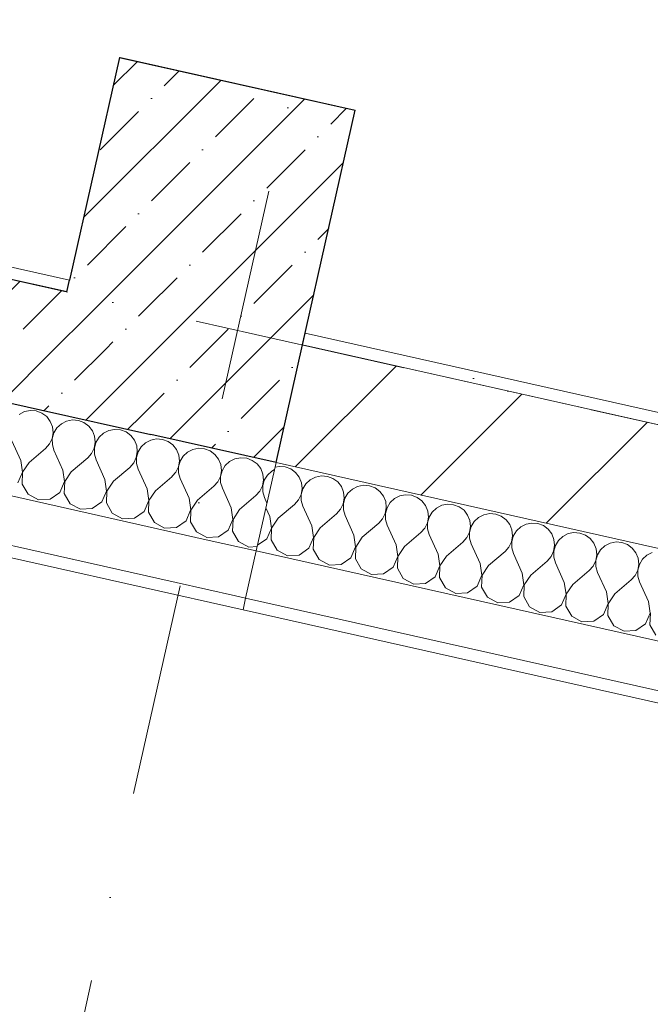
# Model space of a CAD drawing. Header units: millimetres. Extents: x -7218036 to -6881410, y 6117771 to 6219607.
# Tile 69 of 84: x -7146377 to -7145333, y 6126900 to 6128532. Entities that reach past the tile are written whole.
import ezdxf
from ezdxf.enums import TextEntityAlignment as Align

# ---------------------------------------------------------------- set-up
doc = ezdxf.new("R2010")
doc.units = ezdxf.units.MM
doc.header["$MEASUREMENT"] = 0
doc.linetypes.add('Штрихпунктирная', pattern=[670.277762, 352.777767, -176.388884, 0, -141.111112])
for name, color, linetype in [('S - МОП.АР', 7, 'Continuous'), ('АР-Стены_внешние_.АР', 7, 'Continuous'), ('АР-Стены_внутренние_пилоны.АР', 7, 'Continuous'), ('АР-Чертеж-Оси_Осевые размеры.АР', 7, 'Continuous')]:
    doc.layers.add(name, color=color, linetype=linetype)
for name, color, linetype, lineweight in [('АР-Стены_внешние_.АР_Ном._пера__1', 7, 'Continuous', 0), ('АР-Стены_внутренние_пилоны.АР_Ном._пера__1', 7, 'Continuous', 15), ('АР-Чертеж-Оси_Осевые размеры.АР_Ном._пера__1', 7, 'Continuous', 0), ('АР-Чертеж-Оси_Осевые размеры.АР_Ном._пера__120', 7, 'Continuous', 0)]:
    doc.layers.add(name, color=color, linetype=linetype, lineweight=lineweight)
doc.styles.add('РЎР“Р•РќР•Р\xa0Р\x98Р\xa0_РЎРўР\x98Р›Р¬_3', font='GOTHIC.TTF')
doc.dimstyles.new('СГЕНЕРИР_СТИЛЬ__3', dxfattribs={"dimtxt": 400, "dimasz": 285, "dimexe": 0.18, "dimexo": 0.0625, "dimgap": 0, "dimtad": 1, "dimdec": 0, "dimzin": 0, "dimdsep": 46, "dimtxsty": 'РЎР“Р•РќР•Р\xa0Р\x98Р\xa0_РЎРўР\x98Р›Р¬_3', "dimblk": 'ARROWHEAD_6', "dimblk1": 'ARROWHEAD_6', "dimblk2": 'ARROWHEAD_6', "dimcen": 0.09, "dimse1": 1, "dimse2": 1, "dimclrd": 7, "dimclre": 7, "dimclrt": 7, "dimazin": 0, "dimtfac": 1, "dimtdec": 4, "dimtmove": 0, "dimatfit": 3, "dimfxl": 1, "dimtolj": 1, "dimtzin": 0, "dimarcsym": 0})
pattern_1 = [(45, (-6566190.34, 6563027.8), (-111.369318, 111.369318), [0, -105, 0, -157.5]), (110, (-6565840.34, 6563027.8), (148.001588, 53.868173), [0, -77, 0, -133])]
pattern_2 = [(45, (-6566190.34, 6562677.8), (-84.852814, 84.852814), []), (45, (-6566232.77, 6562720.22), (-84.852814, 84.852814), [90, -30, 0, -30])]

# ---------------------------------------------------------------- blocks, each defined once
blk = doc.blocks.new('*X21', base_point=(-6566190.3, 6562677.8))
at = {"layer": 'АР-Стены_внешние_.АР_Ном._пера__1', "color": 7, "linetype": 'Continuous', "lineweight": 0}
for p, q in [((-7145947.4, 6127791.7), (-7145954.5, 6127790.3)), ((-7145937.6, 6127790.9), (-7145947.4, 6127791.7)), ((-7145928.3, 6127787.4), (-7145937.6, 6127790.9)), ((-7145920.4, 6127781.5), (-7145928.3, 6127787.4)), ((-7145914.4, 6127773.7), (-7145920.4, 6127781.5)), ((-7145910.7, 6127764.6), (-7145914.4, 6127773.7)), ((-7145896.1, 6127769.6), (-7145903.4, 6127762.9)), ((-7145887.4, 6127774.1), (-7145896.1, 6127769.6)), ((-7145877.7, 6127776), (-7145887.4, 6127774.1)), ((-7145867.9, 6127775.2), (-7145877.7, 6127776)), ((-7145858.6, 6127771.7), (-7145867.9, 6127775.2)), ((-7145850.7, 6127765.9), (-7145858.6, 6127771.7)), ((-7145911.4, 6127745.1), (-7145909.7, 6127754.8)), ((-7145908.5, 6127754.5), (-7145911.1, 6127745)), ((-7145909.7, 6127754.8), (-7145910.7, 6127764.6)), ((-7145903.4, 6127762.9), (-7145908.5, 6127754.5)), ((-7145844.7, 6127758.1), (-7145850.7, 6127765.9)), ((-7145841, 6127748.9), (-7145844.7, 6127758.1)), ((-7145826.4, 6127754), (-7145833.7, 6127747.3)), ((-7145817.7, 6127758.5), (-7145826.4, 6127754)), ((-7145808, 6127760.4), (-7145817.7, 6127758.5)), ((-7145798.2, 6127759.5), (-7145808, 6127760.4)), ((-7145788.9, 6127756.1), (-7145798.2, 6127759.5)), ((-7145781, 6127750.2), (-7145788.9, 6127756.1)), ((-7145922.2, 6127728.8), (-7145915.7, 6127736.2)), ((-7145915.7, 6127736.2), (-7145911.4, 6127745.1)), ((-7145911.1, 6127745), (-7145911, 6127735.2)), ((-7145841.7, 6127729.4), (-7145840, 6127739.1)), ((-7145838.8, 6127738.9), (-7145841.4, 6127729.4)), ((-7145840, 6127739.1), (-7145841, 6127748.9)), ((-7145833.7, 6127747.3), (-7145838.8, 6127738.9)), ((-7145775, 6127742.4), (-7145781, 6127750.2)), ((-7145771.3, 6127733.3), (-7145775, 6127742.4)), ((-7145756.7, 6127738.3), (-7145764, 6127731.6)), ((-7145748, 6127742.8), (-7145756.7, 6127738.3)), ((-7145738.3, 6127744.7), (-7145748, 6127742.8)), ((-7145728.5, 6127743.9), (-7145738.3, 6127744.7)), ((-7145719.3, 6127740.4), (-7145728.5, 6127743.9)), ((-7145711.3, 6127734.6), (-7145719.3, 6127740.4)), ((-7145963.3, 6127708.8), (-7145969.6, 6127722.8)), ((-7145949.4, 6127705.7), (-7145922.2, 6127728.8)), ((-7145911, 6127735.2), (-7145908.3, 6127725.7)), ((-7145893.6, 6127693.1), (-7145908.3, 6127725.7)), ((-7145852.5, 6127713.2), (-7145846, 6127720.6)), ((-7145846, 6127720.6), (-7145841.7, 6127729.4)), ((-7145841.4, 6127729.4), (-7145841.3, 6127719.5)), ((-7145841.3, 6127719.5), (-7145838.6, 6127710.1)), ((-7145772, 6127713.8), (-7145770.3, 6127723.5)), ((-7145769.1, 6127723.2), (-7145771.7, 6127713.7)), ((-7145770.3, 6127723.5), (-7145771.3, 6127733.3)), ((-7145764, 6127731.6), (-7145769.1, 6127723.2)), ((-7145705.3, 6127726.8), (-7145711.3, 6127734.6)), ((-7145701.6, 6127717.6), (-7145705.3, 6127726.8)), ((-7145687.1, 6127722.7), (-7145694.3, 6127716)), ((-7145678.3, 6127727.2), (-7145687.1, 6127722.7)), ((-7145668.6, 6127729.1), (-7145678.3, 6127727.2)), ((-7145658.8, 6127728.2), (-7145668.6, 6127729.1)), ((-7145649.6, 6127724.8), (-7145658.8, 6127728.2)), ((-7145641.6, 6127718.9), (-7145649.6, 6127724.8)), ((-7145960.5, 6127689.5), (-7145963.3, 6127708.8)), ((-7145949.4, 6127705.7), (-7145960.2, 6127689.4)), ((-7145879.7, 6127690), (-7145852.5, 6127713.2)), ((-7145823.9, 6127677.5), (-7145838.6, 6127710.1)), ((-7145782.8, 6127697.5), (-7145776.3, 6127704.9)), ((-7145776.3, 6127704.9), (-7145772, 6127713.8)), ((-7145771.7, 6127713.7), (-7145771.6, 6127703.9)), ((-7145771.6, 6127703.9), (-7145768.9, 6127694.4)), ((-7145702.3, 6127698.1), (-7145700.6, 6127707.8)), ((-7145699.4, 6127707.6), (-7145702, 6127698.1)), ((-7145700.6, 6127707.8), (-7145701.6, 6127717.6)), ((-7145694.3, 6127716), (-7145699.4, 6127707.6)), ((-7145635.6, 6127711.1), (-7145641.6, 6127718.9)), ((-7145631.9, 6127702), (-7145635.6, 6127711.1)), ((-7145617.4, 6127707), (-7145624.6, 6127700.3)), ((-7145608.6, 6127711.5), (-7145617.4, 6127707)), ((-7145598.9, 6127713.4), (-7145608.6, 6127711.5)), ((-7145589.1, 6127712.6), (-7145598.9, 6127713.4)), ((-7145579.9, 6127709.1), (-7145589.1, 6127712.6)), ((-7145571.9, 6127703.3), (-7145579.9, 6127709.1)), ((-7145565.9, 6127695.5), (-7145571.9, 6127703.3)), ((-7145968.2, 6127671.6), (-7145960.5, 6127689.5)), ((-7145960.2, 6127689.4), (-7145960.9, 6127669.9)), ((-7145890.8, 6127673.8), (-7145893.6, 6127693.1)), ((-7145879.7, 6127690), (-7145890.5, 6127673.8)), ((-7145810, 6127674.4), (-7145782.8, 6127697.5)), ((-7145754.2, 6127661.8), (-7145768.9, 6127694.4)), ((-7145713.1, 6127681.9), (-7145706.6, 6127689.3)), ((-7145706.6, 6127689.3), (-7145702.3, 6127698.1)), ((-7145702, 6127698.1), (-7145701.9, 6127688.2)), ((-7145701.9, 6127688.2), (-7145699.2, 6127678.8)), ((-7145632.6, 6127682.5), (-7145630.9, 6127692.2)), ((-7145629.7, 6127691.9), (-7145632.3, 6127682.4)), ((-7145630.9, 6127692.2), (-7145631.9, 6127702)), ((-7145624.6, 6127700.3), (-7145629.7, 6127691.9)), ((-7145562.3, 6127686.3), (-7145565.9, 6127695.5)), ((-7145547.7, 6127691.4), (-7145554.9, 6127684.7)), ((-7145538.9, 6127695.8), (-7145547.7, 6127691.4)), ((-7145529.2, 6127697.8), (-7145538.9, 6127695.8)), ((-7145519.4, 6127696.9), (-7145529.2, 6127697.8)), ((-7145510.2, 6127693.5), (-7145519.4, 6127696.9)), ((-7145502.3, 6127687.6), (-7145510.2, 6127693.5)), ((-7145496.2, 6127679.8), (-7145502.3, 6127687.6)), ((-7145983.5, 6127660.9), (-7145968.2, 6127671.6)), ((-7145898.5, 6127655.9), (-7145890.8, 6127673.8)), ((-7145890.5, 6127673.8), (-7145891.2, 6127654.3)), ((-7145821.1, 6127658.2), (-7145823.9, 6127677.5)), ((-7145810, 6127674.4), (-7145820.8, 6127658.1)), ((-7145740.3, 6127658.7), (-7145713.1, 6127681.9)), ((-7145684.5, 6127646.2), (-7145699.2, 6127678.8)), ((-7145643.4, 6127666.2), (-7145636.9, 6127673.6)), ((-7145636.9, 6127673.6), (-7145632.6, 6127682.5)), ((-7145632.3, 6127682.4), (-7145632.3, 6127672.6)), ((-7145632.3, 6127672.6), (-7145629.5, 6127663.1)), ((-7145562.9, 6127666.8), (-7145561.2, 6127676.5)), ((-7145560, 6127676.3), (-7145562.6, 6127666.8)), ((-7145561.2, 6127676.5), (-7145562.3, 6127686.3)), ((-7145554.9, 6127684.7), (-7145560, 6127676.3)), ((-7145492.6, 6127670.7), (-7145496.2, 6127679.8)), ((-7145491.5, 6127660.9), (-7145492.6, 6127670.7)), ((-7145478, 6127675.7), (-7145485.2, 6127669)), ((-7145469.2, 6127680.2), (-7145478, 6127675.7)), ((-7145459.5, 6127682.1), (-7145469.2, 6127680.2)), ((-7145449.7, 6127681.3), (-7145459.5, 6127682.1)), ((-7145440.5, 6127677.8), (-7145449.7, 6127681.3)), ((-7145432.6, 6127672), (-7145440.5, 6127677.8)), ((-7145426.5, 6127664.2), (-7145432.6, 6127672)), ((-7145960.9, 6127669.9), (-7145951.2, 6127653)), ((-7145914.5, 6127644.7), (-7145898.5, 6127655.9)), ((-7145891.2, 6127654.3), (-7145881.5, 6127637.3)), ((-7145828.8, 6127640.3), (-7145821.1, 6127658.2)), ((-7145820.8, 6127658.1), (-7145821.5, 6127638.6)), ((-7145751.4, 6127642.5), (-7145754.2, 6127661.8)), ((-7145740.3, 6127658.7), (-7145751.1, 6127642.5)), ((-7145670.6, 6127643), (-7145643.4, 6127666.2)), ((-7145614.8, 6127630.5), (-7145629.5, 6127663.1)), ((-7145573.7, 6127650.6), (-7145567.2, 6127657.9)), ((-7145567.2, 6127657.9), (-7145562.9, 6127666.8)), ((-7145562.6, 6127666.8), (-7145562.6, 6127656.9)), ((-7145562.6, 6127656.9), (-7145559.8, 6127647.4)), ((-7145493.2, 6127651.2), (-7145491.5, 6127660.9)), ((-7145490.3, 6127660.6), (-7145492.9, 6127651.1)), ((-7145485.2, 6127669), (-7145490.3, 6127660.6)), ((-7145422.9, 6127655), (-7145426.5, 6127664.2)), ((-7145421.8, 6127645.2), (-7145422.9, 6127655)), ((-7145408.3, 6127660.1), (-7145415.5, 6127653.4)), ((-7145399.5, 6127664.5), (-7145408.3, 6127660.1)), ((-7145389.8, 6127666.4), (-7145399.5, 6127664.5)), ((-7145380, 6127665.6), (-7145389.8, 6127666.4)), ((-7145370.8, 6127662.2), (-7145380, 6127665.6)), ((-7145362.9, 6127656.3), (-7145370.8, 6127662.2)), ((-7145356.8, 6127648.5), (-7145362.9, 6127656.3)), ((-7145951.2, 6127653), (-7145934, 6127643.6)), ((-7145934, 6127643.6), (-7145914.5, 6127644.7)), ((-7145844.8, 6127629.1), (-7145828.8, 6127640.3)), ((-7145821.5, 6127638.6), (-7145811.8, 6127621.7)), ((-7145759.1, 6127624.6), (-7145751.4, 6127642.5)), ((-7145751.1, 6127642.5), (-7145751.8, 6127622.9)), ((-7145681.7, 6127626.9), (-7145684.5, 6127646.2)), ((-7145670.6, 6127643), (-7145681.4, 6127626.8)), ((-7145600.9, 6127627.4), (-7145573.7, 6127650.6)), ((-7145545.2, 6127614.9), (-7145559.8, 6127647.4)), ((-7145504, 6127634.9), (-7145497.5, 6127642.3)), ((-7145497.5, 6127642.3), (-7145493.2, 6127651.2)), ((-7145492.9, 6127651.1), (-7145492.9, 6127641.3)), ((-7145492.9, 6127641.3), (-7145490.1, 6127631.8)), ((-7145423.5, 6127635.5), (-7145421.8, 6127645.2)), ((-7145420.6, 6127645), (-7145423.3, 6127635.5)), ((-7145415.5, 6127653.4), (-7145420.6, 6127645)), ((-7145353.2, 6127639.4), (-7145356.8, 6127648.5)), ((-7145352.1, 6127629.6), (-7145353.2, 6127639.4)), ((-7145338.6, 6127644.4), (-7145345.8, 6127637.7)), ((-7145329.8, 6127648.9), (-7145338.6, 6127644.4)), ((-7145881.5, 6127637.3), (-7145864.3, 6127628)), ((-7145864.3, 6127628), (-7145844.8, 6127629.1)), ((-7145811.8, 6127621.7), (-7145794.6, 6127612.3)), ((-7145775.1, 6127613.4), (-7145759.1, 6127624.6)), ((-7145751.8, 6127622.9), (-7145742.1, 6127606)), ((-7145689.4, 6127608.9), (-7145681.7, 6127626.9)), ((-7145681.4, 6127626.8), (-7145682.1, 6127607.3)), ((-7145612, 6127611.2), (-7145614.8, 6127630.5)), ((-7145600.9, 6127627.4), (-7145611.7, 6127611.2)), ((-7145531.2, 6127611.7), (-7145504, 6127634.9)), ((-7145475.5, 6127599.2), (-7145490.1, 6127631.8)), ((-7145434.4, 6127619.3), (-7145427.8, 6127626.6)), ((-7145427.8, 6127626.6), (-7145423.5, 6127635.5)), ((-7145423.3, 6127635.5), (-7145423.2, 6127625.6)), ((-7145423.2, 6127625.6), (-7145420.4, 6127616.1)), ((-7145353.8, 6127619.9), (-7145352.1, 6127629.6)), ((-7145350.9, 6127629.3), (-7145353.6, 6127619.8)), ((-7145345.8, 6127637.7), (-7145350.9, 6127629.3)), ((-7145794.6, 6127612.3), (-7145775.1, 6127613.4)), ((-7145742.1, 6127606), (-7145724.9, 6127596.7)), ((-7145705.4, 6127597.8), (-7145689.4, 6127608.9)), ((-7145682.1, 6127607.3), (-7145672.4, 6127590.4)), ((-7145619.8, 6127593.3), (-7145612, 6127611.2)), ((-7145611.7, 6127611.2), (-7145612.4, 6127591.6)), ((-7145542.3, 6127595.6), (-7145545.2, 6127614.9)), ((-7145531.2, 6127611.7), (-7145542, 6127595.5)), ((-7145461.5, 6127596.1), (-7145434.4, 6127619.3)), ((-7145405.8, 6127583.6), (-7145420.4, 6127616.1)), ((-7145364.7, 6127603.6), (-7145358.1, 6127611)), ((-7145358.1, 6127611), (-7145353.8, 6127619.9)), ((-7145353.6, 6127619.8), (-7145353.5, 6127609.9)), ((-7145353.5, 6127609.9), (-7145350.7, 6127600.5)), ((-7145724.9, 6127596.7), (-7145705.4, 6127597.8)), ((-7145672.4, 6127590.4), (-7145655.2, 6127581)), ((-7145635.8, 6127582.1), (-7145619.8, 6127593.3)), ((-7145612.4, 6127591.6), (-7145602.7, 6127574.7)), ((-7145550.1, 6127577.6), (-7145542.3, 6127595.6)), ((-7145542, 6127595.5), (-7145542.7, 6127576)), ((-7145472.6, 6127579.9), (-7145475.5, 6127599.2)), ((-7145461.5, 6127596.1), (-7145472.3, 6127579.8)), ((-7145391.8, 6127580.4), (-7145364.7, 6127603.6)), ((-7145336.1, 6127567.9), (-7145350.7, 6127600.5)), ((-7145655.2, 6127581), (-7145635.8, 6127582.1)), ((-7145602.7, 6127574.7), (-7145585.6, 6127565.4)), ((-7145566.1, 6127566.5), (-7145550.1, 6127577.6)), ((-7145542.7, 6127576), (-7145533, 6127559)), ((-7145480.4, 6127562), (-7145472.6, 6127579.9)), ((-7145472.3, 6127579.8), (-7145473, 6127560.3)), ((-7145402.9, 6127564.3), (-7145405.8, 6127583.6)), ((-7145391.8, 6127580.4), (-7145402.7, 6127564.2)), ((-7145585.6, 6127565.4), (-7145566.1, 6127566.5)), ((-7145533, 6127559), (-7145515.9, 6127549.7)), ((-7145496.4, 6127550.8), (-7145480.4, 6127562)), ((-7145473, 6127560.3), (-7145463.3, 6127543.4)), ((-7145410.7, 6127546.3), (-7145402.9, 6127564.3)), ((-7145402.7, 6127564.2), (-7145403.3, 6127544.7)), ((-7145333.2, 6127548.6), (-7145336.1, 6127567.9)), ((-7145515.9, 6127549.7), (-7145496.4, 6127550.8)), ((-7145463.3, 6127543.4), (-7145446.2, 6127534.1)), ((-7145426.7, 6127535.2), (-7145410.7, 6127546.3)), ((-7145403.3, 6127544.7), (-7145393.6, 6127527.7)), ((-7145341, 6127530.7), (-7145333.2, 6127548.6)), ((-7145333, 6127548.5), (-7145333.6, 6127529)), ((-7145446.2, 6127534.1), (-7145426.7, 6127535.2)), ((-7145393.6, 6127527.7), (-7145376.5, 6127518.4)), ((-7145357, 6127519.5), (-7145341, 6127530.7)), ((-7145333.6, 6127529), (-7145323.9, 6127512.1)), ((-7145376.5, 6127518.4), (-7145357, 6127519.5))]:
    blk.add_line(p, q, dxfattribs=at)
blk = doc.blocks.new('Стена_5_1', base_point=(-7145908.9, 6127993.1))
at = {"layer": 'АР-Стены_внешние_.АР', "linetype": 'Continuous', "lineweight": 0, "true_color": 0x000000}
h = blk.add_hatch(dxfattribs=at)
h.set_pattern_fill('ШТУКАТУРКА__ГИПС_01_0001', color=18, style=0, pattern_type=2)
h.set_pattern_definition(pattern_1)
h.paths.add_polyline_path([(-7143674.3, 6127511.7), (-7145904.6, 6128012.6), (-7145908.9, 6127993.1), (-7143678.6, 6127492.2)])
h = blk.add_hatch(dxfattribs=at)
h.set_pattern_fill('БЛОКИ_БЕТОННЫЕ_ЭФФЕКТИВН_70', color=18, style=0, pattern_type=2)
h.set_pattern_definition([(45, (-6566190.34, 6562677.8), (-127.27922, 127.27922), [])])
h.paths.add_polyline_path([(-7145952.8, 6127797.9), (-7143722.5, 6127297), (-7143678.6, 6127492.2), (-7145908.9, 6127993.1)])
at = {"layer": 'АР-Стены_внешние_.АР_Ном._пера__1', "color": 7, "linetype": 'Continuous', "lineweight": 15}
for p, q in [((-7143678.6, 6127492.2), (-7145908.9, 6127993.1)), ((-7145952.8, 6127797.9), (-7143722.5, 6127297))]:
    blk.add_line(p, q, dxfattribs=at)
at = {"layer": 'АР-Стены_внешние_.АР_Ном._пера__1', "color": 7, "linetype": 'Continuous', "lineweight": 0}
for p, q in [((-7145985.6, 6127651.6), (-7143755.3, 6127150.7)), ((-7146003.2, 6127573.5), (-7143772.9, 6127072.6))]:
    blk.add_line(p, q, dxfattribs=at)
at = {"layer": 'АР-Стены_внешние_.АР_Ном._пера__1', "color": 7, "linetype": 'Continuous', "lineweight": 0, "flags": 128}
for points in [[(-7145908.9, 6127993.1), (-7145904.6, 6128012.6)], [(-7143674.3, 6127511.7), (-7145904.6, 6128012.6)], [(-7146007.5, 6127554), (-7143777.2, 6127053.1)]]:
    blk.add_lwpolyline(points, dxfattribs=at)
at = {"layer": 'АР-Стены_внешние_.АР_Ном._пера__1', "color": 7, "linetype": 'Continuous', "lineweight": 15, "flags": 128}
blk.add_lwpolyline([(-7145952.8, 6127797.9), (-7145908.9, 6127993.1)], dxfattribs=at)
at = {"layer": 'АР-Стены_внешние_.АР', "color": 7, "lineweight": 0}
blk.add_blockref('*X21', (-6566190.3, 6562677.8), dxfattribs=at)
blk = doc.blocks.new('*X37', base_point=(-6566190.3, 6562677.8))
at = {"layer": 'АР-Стены_внешние_.АР_Ном._пера__1', "color": 7, "linetype": 'Continuous', "lineweight": 0}
for p, q in [((-7146150.6, 6127837.3), (-7146156, 6127836.3)), ((-7146140.8, 6127836.5), (-7146150.6, 6127837.3)), ((-7146131.6, 6127833), (-7146140.8, 6127836.5)), ((-7146123.6, 6127827.2), (-7146131.6, 6127833)), ((-7146117.6, 6127819.4), (-7146123.6, 6127827.2)), ((-7146114, 6127810.2), (-7146117.6, 6127819.4)), ((-7146090.6, 6127819.8), (-7146099.4, 6127815.3)), ((-7146080.9, 6127821.7), (-7146090.6, 6127819.8)), ((-7146071.1, 6127820.9), (-7146080.9, 6127821.7)), ((-7146061.9, 6127817.4), (-7146071.1, 6127820.9)), ((-7146054, 6127811.5), (-7146061.9, 6127817.4)), ((-7146112.9, 6127800.4), (-7146114, 6127810.2)), ((-7146106.6, 6127808.6), (-7146111.7, 6127800.2)), ((-7146099.4, 6127815.3), (-7146106.6, 6127808.6)), ((-7146047.9, 6127803.7), (-7146054, 6127811.5)), ((-7146044.3, 6127794.6), (-7146047.9, 6127803.7)), ((-7146020.9, 6127804.1), (-7146029.7, 6127799.6)), ((-7146011.2, 6127806), (-7146020.9, 6127804.1)), ((-7146001.4, 6127805.2), (-7146011.2, 6127806)), ((-7145992.2, 6127801.7), (-7146001.4, 6127805.2)), ((-7145984.3, 6127795.9), (-7145992.2, 6127801.7)), ((-7146118.9, 6127781.9), (-7146114.6, 6127790.7)), ((-7146114.6, 6127790.7), (-7146112.9, 6127800.4)), ((-7146111.7, 6127800.2), (-7146114.3, 6127790.7)), ((-7146114.3, 6127790.7), (-7146114.3, 6127780.8)), ((-7146044.9, 6127775.1), (-7146043.2, 6127784.8)), ((-7146043.2, 6127784.8), (-7146044.3, 6127794.6)), ((-7146036.9, 6127792.9), (-7146042, 6127784.5)), ((-7146029.7, 6127799.6), (-7146036.9, 6127792.9)), ((-7145978.2, 6127788.1), (-7145984.3, 6127795.9)), ((-7145974.6, 6127778.9), (-7145978.2, 6127788.1)), ((-7145955.4, 6127786.3), (-7145960, 6127784)), ((-7146124.2, 6127775.9), (-7146118.9, 6127781.9)), ((-7146114.3, 6127780.8), (-7146111.5, 6127771.4)), ((-7146096.9, 6127738.8), (-7146111.5, 6127771.4)), ((-7146049.2, 6127766.2), (-7146044.9, 6127775.1)), ((-7146042, 6127784.5), (-7146044.6, 6127775)), ((-7146044.6, 6127775), (-7146044.6, 6127765.2)), ((-7145975.2, 6127759.4), (-7145973.5, 6127769.1)), ((-7145972.3, 6127768.9), (-7145975, 6127759.4)), ((-7145973.5, 6127769.1), (-7145974.6, 6127778.9)), ((-7145967.2, 6127777.3), (-7145972.3, 6127768.9)), ((-7145960, 6127784), (-7145967.2, 6127777.3)), ((-7146082.9, 6127735.7), (-7146055.7, 6127758.8)), ((-7146055.7, 6127758.8), (-7146049.2, 6127766.2)), ((-7146044.6, 6127765.2), (-7146041.8, 6127755.7)), ((-7146027.2, 6127723.1), (-7146041.8, 6127755.7)), ((-7145979.5, 6127750.6), (-7145975.2, 6127759.4)), ((-7145975, 6127759.4), (-7145974.9, 6127749.5)), ((-7146094, 6127719.5), (-7146096.9, 6127738.8)), ((-7146013.2, 6127720), (-7145986.1, 6127743.2)), ((-7145986.1, 6127743.2), (-7145979.5, 6127750.6)), ((-7145974.9, 6127749.5), (-7145972.1, 6127740.1)), ((-7145967.9, 6127730.6), (-7145972.1, 6127740.1)), ((-7146094.3, 6127718.9), (-7146094, 6127719.5)), ((-7146082.9, 6127735.7), (-7146093.7, 6127719.4)), ((-7146024.3, 6127703.8), (-7146027.2, 6127723.1)), ((-7146013.2, 6127720), (-7146024, 6127703.8)), ((-7146093.7, 6127719.4), (-7146093.8, 6127718)), ((-7146032.1, 6127685.9), (-7146024.3, 6127703.8)), ((-7146024, 6127703.8), (-7146024.7, 6127684.3)), ((-7146071.6, 6127675.8), (-7146067.6, 6127673.6)), ((-7146067.6, 6127673.6), (-7146048.1, 6127674.7)), ((-7146048.1, 6127674.7), (-7146032.1, 6127685.9)), ((-7146024.7, 6127684.3), (-7146015, 6127667.3)), ((-7146015, 6127667.3), (-7145997.9, 6127658)), ((-7145997.9, 6127658), (-7145984, 6127658.8))]:
    blk.add_line(p, q, dxfattribs=at)
blk = doc.blocks.new('*X38', base_point=(-6566190.3, 6562677.8))
at = {"layer": 'АР-Стены_внешние_.АР_Ном._пера__1', "color": 7, "linetype": 'Continuous', "lineweight": 0}
for p, q in [((-7146359.7, 6127884.3), (-7146369.4, 6127882.4)), ((-7146349.9, 6127883.5), (-7146359.7, 6127884.3)), ((-7146340.6, 6127880), (-7146349.9, 6127883.5)), ((-7146369.4, 6127882.4), (-7146378.1, 6127877.9)), ((-7146332.7, 6127874.1), (-7146340.6, 6127880)), ((-7146326.7, 6127866.3), (-7146332.7, 6127874.1)), ((-7146323, 6127857.2), (-7146326.7, 6127866.3)), ((-7146299.7, 6127866.7), (-7146308.4, 6127862.2)), ((-7146290, 6127868.6), (-7146299.7, 6127866.7)), ((-7146280.2, 6127867.8), (-7146290, 6127868.6)), ((-7146271, 6127864.3), (-7146280.2, 6127867.8)), ((-7146322, 6127847.4), (-7146323, 6127857.2)), ((-7146315.7, 6127855.5), (-7146320.8, 6127847.1)), ((-7146308.4, 6127862.2), (-7146315.7, 6127855.5)), ((-7146263, 6127858.5), (-7146271, 6127864.3)), ((-7146257, 6127850.7), (-7146263, 6127858.5)), ((-7146253.3, 6127841.5), (-7146257, 6127850.7)), ((-7146230, 6127851.1), (-7146238.8, 6127846.6)), ((-7146220.3, 6127853), (-7146230, 6127851.1)), ((-7146210.5, 6127852.2), (-7146220.3, 6127853)), ((-7146201.3, 6127848.7), (-7146210.5, 6127852.2)), ((-7146375.6, 6127801.4), (-7146390.3, 6127834)), ((-7146328, 6127828.8), (-7146323.7, 6127837.7)), ((-7146323.7, 6127837.7), (-7146322, 6127847.4)), ((-7146320.8, 6127847.1), (-7146323.4, 6127837.6)), ((-7146323.4, 6127837.6), (-7146323.3, 6127827.8)), ((-7146252.3, 6127831.7), (-7146253.3, 6127841.5)), ((-7146246, 6127839.9), (-7146251.1, 6127831.5)), ((-7146238.8, 6127846.6), (-7146246, 6127839.9)), ((-7146193.3, 6127842.8), (-7146201.3, 6127848.7)), ((-7146187.3, 6127835), (-7146193.3, 6127842.8)), ((-7146183.6, 6127825.9), (-7146187.3, 6127835)), ((-7146160.3, 6127835.4), (-7146169.1, 6127830.9)), ((-7146156, 6127836.3), (-7146160.3, 6127835.4)), ((-7146361.7, 6127798.3), (-7146334.5, 6127821.4)), ((-7146334.5, 6127821.4), (-7146328, 6127828.8)), ((-7146323.3, 6127827.8), (-7146320.6, 6127818.3)), ((-7146305.9, 6127785.7), (-7146320.6, 6127818.3)), ((-7146258.3, 6127813.2), (-7146254, 6127822)), ((-7146254, 6127822), (-7146252.3, 6127831.7)), ((-7146251.1, 6127831.5), (-7146253.7, 6127822)), ((-7146253.7, 6127822), (-7146253.6, 6127812.1)), ((-7146182.6, 6127816.1), (-7146183.6, 6127825.9)), ((-7146176.3, 6127824.2), (-7146181.4, 6127815.8)), ((-7146169.1, 6127830.9), (-7146176.3, 6127824.2)), ((-7146372.8, 6127782.1), (-7146375.6, 6127801.4)), ((-7146292, 6127782.6), (-7146264.8, 6127805.8)), ((-7146264.8, 6127805.8), (-7146258.3, 6127813.2)), ((-7146253.6, 6127812.1), (-7146250.9, 6127802.7)), ((-7146236.2, 6127770.1), (-7146250.9, 6127802.7)), ((-7146188.6, 6127797.5), (-7146184.3, 6127806.4)), ((-7146184.3, 6127806.4), (-7146182.6, 6127816.1)), ((-7146181.4, 6127815.8), (-7146184, 6127806.3)), ((-7146184, 6127806.3), (-7146184, 6127796.5)), ((-7146361.7, 6127798.3), (-7146372.5, 6127782)), ((-7146303.1, 6127766.4), (-7146305.9, 6127785.7)), ((-7146222.3, 6127767), (-7146195.1, 6127790.1)), ((-7146195.1, 6127790.1), (-7146188.6, 6127797.5)), ((-7146184, 6127796.5), (-7146181.2, 6127787)), ((-7146166.5, 6127754.4), (-7146181.2, 6127787)), ((-7146380.5, 6127764.2), (-7146372.8, 6127782.1)), ((-7146372.5, 6127782), (-7146373.2, 6127762.5)), ((-7146292, 6127782.6), (-7146302.8, 6127766.4)), ((-7146233.4, 6127750.8), (-7146236.2, 6127770.1)), ((-7146152.6, 6127751.3), (-7146125.4, 6127774.5)), ((-7146125.4, 6127774.5), (-7146124.2, 6127775.9)), ((-7146373.2, 6127762.5), (-7146363.5, 6127745.6)), ((-7146310.8, 6127748.5), (-7146303.1, 6127766.4)), ((-7146302.8, 6127766.4), (-7146303.5, 6127746.9)), ((-7146222.3, 6127767), (-7146233.1, 6127750.7)), ((-7146163.7, 6127735.1), (-7146166.5, 6127754.4)), ((-7146363.5, 6127745.6), (-7146346.3, 6127736.2)), ((-7146346.3, 6127736.2), (-7146326.8, 6127737.3)), ((-7146326.8, 6127737.3), (-7146310.8, 6127748.5)), ((-7146303.5, 6127746.9), (-7146293.8, 6127729.9)), ((-7146241.1, 6127732.9), (-7146233.4, 6127750.8)), ((-7146233.1, 6127750.7), (-7146233.8, 6127731.2)), ((-7146152.6, 6127751.3), (-7146163.4, 6127735.1)), ((-7146293.8, 6127729.9), (-7146276.6, 6127720.6)), ((-7146276.6, 6127720.6), (-7146257.1, 6127721.7)), ((-7146257.1, 6127721.7), (-7146241.1, 6127732.9)), ((-7146233.8, 6127731.2), (-7146224.1, 6127714.3)), ((-7146171.5, 6127717.2), (-7146163.7, 6127735.1)), ((-7146163.4, 6127735.1), (-7146164.1, 6127715.6)), ((-7146224.1, 6127714.3), (-7146206.9, 6127704.9)), ((-7146206.9, 6127704.9), (-7146187.5, 6127706)), ((-7146187.5, 6127706), (-7146171.5, 6127717.2)), ((-7146164.1, 6127715.6), (-7146154.4, 6127698.6)), ((-7146101.8, 6127701.6), (-7146094.3, 6127718.9)), ((-7146093.8, 6127718), (-7146094.4, 6127699.9)), ((-7146154.4, 6127698.6), (-7146137.3, 6127689.3)), ((-7146137.3, 6127689.3), (-7146117.8, 6127690.4)), ((-7146117.8, 6127690.4), (-7146101.8, 6127701.6)), ((-7146094.4, 6127699.9), (-7146084.7, 6127683)), ((-7146084.7, 6127683), (-7146071.6, 6127675.8))]:
    blk.add_line(p, q, dxfattribs=at)
blk = doc.blocks.new('Стена_8_1', base_point=(-7146104.1, 6128036.9))
at = {"layer": 'АР-Стены_внешние_.АР', "linetype": 'Continuous', "lineweight": 0, "true_color": 0x000000}
h = blk.add_hatch(dxfattribs=at)
h.set_pattern_fill('ШТУКАТУРКА__ГИПС_01_0001', color=18, style=0, pattern_type=2)
h.set_pattern_definition(pattern_1)
h.paths.add_polyline_path([(-7146294.8, 6128100.2), (-7147075.4, 6128275.5), (-7147079.8, 6128256), (-7146299.2, 6128080.7)])
h = blk.add_hatch(dxfattribs=at)
h.set_pattern_fill('ЖЕЛЕЗОБЕТОН__PROJECT__0001', color=18, style=0, pattern_type=2)
h.set_pattern_definition(pattern_2)
h.paths.add_polyline_path([(-7146299.2, 6128080.7), (-7147079.8, 6128256), (-7147123.6, 6128060.9), (-7146343, 6127885.6)])
h = blk.add_hatch(dxfattribs=at)
h.set_pattern_fill('ЖЕЛЕЗОБЕТОН__PROJECT__0001', color=18, style=0, pattern_type=2)
h.set_pattern_definition(pattern_2)
h.paths.add_polyline_path([(-7146343, 6127885.6), (-7146160.4, 6127844.6), (-7146282.6, 6128077), (-7146299.2, 6128080.7)])
h = blk.add_hatch(dxfattribs=at)
h.set_pattern_fill('ЖЕЛЕЗОБЕТОН__PROJECT__0001', color=18, style=0, pattern_type=2)
h.set_pattern_definition(pattern_2)
h.paths.add_polyline_path([(-7145952.8, 6127797.9), (-7145908.9, 6127993.1), (-7146282.6, 6128077), (-7146160.4, 6127844.6)])
at = {"layer": 'АР-Стены_внешние_.АР_Ном._пера__1', "color": 7, "linetype": 'Continuous', "lineweight": 30}
for p, q in [((-7146299.2, 6128080.7), (-7147079.8, 6128256)), ((-7146299.2, 6128080.7), (-7146294.8, 6128100.2)), ((-7147123.6, 6128060.9), (-7146343, 6127885.6)), ((-7146343, 6127885.6), (-7146160.4, 6127844.6))]:
    blk.add_line(p, q, dxfattribs=at)
at = {"layer": 'АР-Стены_внешние_.АР_Ном._пера__1', "color": 7, "linetype": 'Continuous', "lineweight": 0}
for p, q in [((-7147156.5, 6127914.5), (-7146068.7, 6127670.2)), ((-7147174, 6127836.5), (-7146019.8, 6127577.3))]:
    blk.add_line(p, q, dxfattribs=at)
at = {"layer": 'АР-Стены_внешние_.АР_Ном._пера__1', "color": 7, "linetype": 'Continuous', "lineweight": 0, "flags": 128}
for points in [[(-7146294.8, 6128100.2), (-7147075.4, 6128275.5)], [(-7147178.4, 6127817), (-7146007.5, 6127554)]]:
    blk.add_lwpolyline(points, dxfattribs=at)
at = {"layer": 'АР-Стены_внутренние_пилоны.АР_Ном._пера__1', "color": 7, "linetype": 'Continuous', "lineweight": 30}
blk.add_line((-7145952.8, 6127797.9), (-7146160.4, 6127844.6), dxfattribs=at)
at = {"layer": 'АР-Стены_внутренние_пилоны.АР_Ном._пера__1', "color": 7, "linetype": 'Continuous', "lineweight": 0}
for p, q in [((-7145985.6, 6127651.6), (-7146068.7, 6127670.2)), ((-7146003.2, 6127573.5), (-7146019.8, 6127577.3))]:
    blk.add_line(p, q, dxfattribs=at)
at = {"layer": 'АР-Стены_внутренние_пилоны.АР_Ном._пера__1', "color": 7, "linetype": 'Continuous', "lineweight": 30, "flags": 128}
blk.add_lwpolyline([(-7145952.8, 6127797.9), (-7145908.9, 6127993.1)], dxfattribs=at)
at = {"layer": 'АР-Стены_внутренние_пилоны.АР_Ном._пера__1', "color": 7, "linetype": 'Continuous', "lineweight": 0, "flags": 128}
for points in [[(-7145985.6, 6127651.6), (-7145952.8, 6127797.9)], [(-7146003.2, 6127573.5), (-7145985.6, 6127651.6)], [(-7146007.5, 6127554), (-7146003.2, 6127573.5)]]:
    blk.add_lwpolyline(points, dxfattribs=at)
at = {"layer": 'АР-Стены_внешние_.АР', "color": 7, "lineweight": 0}
for name in ['*X38', '*X37']:
    blk.add_blockref(name, (-6566190.3, 6562677.8), dxfattribs=at)
blk = doc.blocks.new('Стена_80_1', base_point=(-7146104.1, 6128036.9))
at = {"layer": 'АР-Стены_внутренние_пилоны.АР', "linetype": 'Continuous', "lineweight": 0, "true_color": 0x000000}
h = blk.add_hatch(dxfattribs=at)
h.set_pattern_fill('ЖЕЛЕЗОБЕТОН__PROJECT__0001', color=18, style=0, pattern_type=2)
h.set_pattern_definition(pattern_2)
h.paths.add_polyline_path([(-7145908.9, 6127993.1), (-7145821.6, 6128381.8), (-7146211.9, 6128469.5), (-7146294.8, 6128100.2), (-7146282.6, 6128077)])
h = blk.add_hatch(dxfattribs=at)
h.set_pattern_fill('ЖЕЛЕЗОБЕТОН__PROJECT__0001', color=18, style=0, pattern_type=2)
h.set_pattern_definition(pattern_2)
h.paths.add_polyline_path([(-7146294.8, 6128100.2), (-7146299.2, 6128080.7), (-7146282.6, 6128077)])
at = {"layer": 'АР-Стены_внешние_.АР_Ном._пера__1', "color": 7, "linetype": 'Continuous', "lineweight": 30}
blk.add_line((-7146299.2, 6128080.7), (-7146294.8, 6128100.2), dxfattribs=at)
at = {"layer": 'АР-Стены_внутренние_пилоны.АР_Ном._пера__1', "color": 7, "linetype": 'Continuous', "lineweight": 30, "flags": 128}
for points in [[(-7146211.9, 6128469.5), (-7146294.8, 6128100.2)], [(-7146211.9, 6128469.5), (-7145821.6, 6128381.8)], [(-7145908.9, 6127993.1), (-7145821.6, 6128381.8)]]:
    blk.add_lwpolyline(points, dxfattribs=at)
blk = doc.blocks.new('Стандартный Маркер Сетки[17]_1', base_point=(-7142513.5, 6143613.4))
at = {"layer": 'АР-Чертеж-Оси_Осевые размеры.АР_Ном._пера__120', "color": 7, "linetype": 'Штрихпунктирная', "lineweight": 0}
blk.add_line((-7142732.6, 6142637.7), (-7147294.9, 6122324.5), dxfattribs=at)
at = {"layer": 'АР-Чертеж-Оси_Осевые размеры.АР_Ном._пера__120', "color": 7, "lineweight": 0, "style": 'РЎР“Р•РќР•Р\xa0Р\x98Р\xa0_РЎРўР\x98Р›Р¬_3'}
blk.add_attdef('AC_MarkerText_1', text='', height=350, rotation=347.3417, dxfattribs=at).set_placement((-7147553.6, 6121042), align=Align.TOP_CENTER)
blk = doc.blocks.new('Стандартный Маркер Сетки[38]_1', base_point=(-7142513.5, 6143613.4))
at = {"layer": 'АР-Чертеж-Оси_Осевые размеры.АР_Ном._пера__120', "color": 7, "linetype": 'Штрихпунктирная', "lineweight": 0}
blk.add_line((-7142732.6, 6142637.7), (-7147294.9, 6122324.5), dxfattribs=at)
at = {"layer": 'АР-Чертеж-Оси_Осевые размеры.АР_Ном._пера__120', "color": 7, "lineweight": 0, "style": 'РЎР“Р•РќР•Р\xa0Р\x98Р\xa0_РЎРўР\x98Р›Р¬_3'}
blk.add_attdef('AC_MarkerText_1', text='', height=350, rotation=347.3417, dxfattribs=at).set_placement((-7147553.6, 6121042), align=Align.TOP_CENTER)
blk = doc.blocks.new('*D200', base_point=(-6566190.3, 6562677.8))
at = {"layer": 'АР-Чертеж-Оси_Осевые размеры.АР_Ном._пера__1', "color": 7, "linetype": 'Continuous', "lineweight": 0, "transparency": 16777216}
for p, q in [((-7165627.6, 6125668.8), (-7187258.8, 6130527)), ((-7165566, 6125943.2), (-7165689.2, 6125394.4)), ((-7165806.8, 6125555.3), (-7165448.4, 6125782.3)), ((-7142835.4, 6120549.8), (-7165627.6, 6125668.8)), ((-7142773.7, 6120824.2), (-7142897, 6120275.4)), ((-7143014.6, 6120436.3), (-7142656.1, 6120663.3)), ((-7142615.8, 6120500.5), (-7142835.4, 6120549.8))]:
    blk.add_line(p, q, dxfattribs=at)
at = {"layer": 'АР-Чертеж-Оси_Осевые размеры.АР_Ном._пера__1', "color": 7, "lineweight": 0, "transparency": 16777216, "insert": (-7155054.4, 6123376.1), "char_height": 400, "attachment_point": 7, "rotation": 347.3418, "style": 'РЎР“Р•РќР•Р\xa0Р\x98Р\xa0_РЎРўР\x98Р›Р¬_3'}
blk.add_mtext('\\A1;{\\pql;\\fCentury Gothic|b0|i0|c204|p0;\\W1.000000;23\xa0360}', dxfattribs=at)
blk = doc.blocks.new('ARROWHEAD_6')
at = {"color": 0, "linetype": 'Continuous', "lineweight": 0}
for p, q in [((-0.5, -0.5), (0.5, 0.5)), ((0, 0), (-1, 0))]:
    blk.add_line(p, q, dxfattribs=at)
blk = doc.blocks.new('Стандартный Маркер Сетки[51]_1', base_point=(-7217047.9, 6143970.3))
at = {"layer": 'АР-Чертеж-Оси_Осевые размеры.АР_Ном._пера__120', "color": 7, "linetype": 'Штрихпунктирная', "lineweight": 0}
blk.add_line((-7216072.2, 6143751.1), (-7137131, 6126021.4), dxfattribs=at)
at = {"layer": 'АР-Чертеж-Оси_Осевые размеры.АР_Ном._пера__120', "color": 7, "lineweight": 0, "style": 'РЎР“Р•РќР•Р\xa0Р\x98Р\xa0_РЎРўР\x98Р›Р¬_3'}
for tag, p in [('AC_MarkerText_1_0', (-7217465.8, 6144260.9)), ('AC_MarkerText_1_1', (-7135597.5, 6125873.7))]:
    blk.add_attdef(tag, text='', height=350, rotation=347.3417, dxfattribs=at).set_placement(p, align=Align.TOP_CENTER)
blk = doc.blocks.new('Стандартный Маркер Сетки[61]_1', base_point=(-7217047.9, 6143970.3))
at = {"layer": 'АР-Чертеж-Оси_Осевые размеры.АР_Ном._пера__120', "color": 7, "linetype": 'Штрихпунктирная', "lineweight": 0}
blk.add_line((-7216072.2, 6143751.1), (-7137131, 6126021.4), dxfattribs=at)
at = {"layer": 'АР-Чертеж-Оси_Осевые размеры.АР_Ном._пера__120', "color": 7, "lineweight": 0, "style": 'РЎР“Р•РќР•Р\xa0Р\x98Р\xa0_РЎРўР\x98Р›Р¬_3'}
for tag, p in [('AC_MarkerText_1_0', (-7217465.8, 6144260.9)), ('AC_MarkerText_1_1', (-7135597.5, 6125873.7))]:
    blk.add_attdef(tag, text='', height=350, rotation=347.3417, dxfattribs=at).set_placement(p, align=Align.TOP_CENTER)
blk = doc.blocks.new('Стандартный Маркер Сетки[64]_1', base_point=(-7217047.9, 6143970.3))
at = {"layer": 'АР-Чертеж-Оси_Осевые размеры.АР_Ном._пера__120', "color": 7, "linetype": 'Штрихпунктирная', "lineweight": 0}
blk.add_line((-7216072.2, 6143751.1), (-7137131, 6126021.4), dxfattribs=at)
at = {"layer": 'АР-Чертеж-Оси_Осевые размеры.АР_Ном._пера__120', "color": 7, "lineweight": 0, "style": 'РЎР“Р•РќР•Р\xa0Р\x98Р\xa0_РЎРўР\x98Р›Р¬_3'}
for tag, p in [('AC_MarkerText_1_0', (-7217465.8, 6144260.9)), ('AC_MarkerText_1_1', (-7135597.5, 6125873.7))]:
    blk.add_attdef(tag, text='', height=350, rotation=347.3417, dxfattribs=at).set_placement(p, align=Align.TOP_CENTER)
blk = doc.blocks.new('Стандартный Маркер Сетки[68]_1', base_point=(-7217047.9, 6143970.3))
at = {"layer": 'АР-Чертеж-Оси_Осевые размеры.АР_Ном._пера__120', "color": 7, "linetype": 'Штрихпунктирная', "lineweight": 0}
blk.add_line((-7216072.2, 6143751.1), (-7137131, 6126021.4), dxfattribs=at)
at = {"layer": 'АР-Чертеж-Оси_Осевые размеры.АР_Ном._пера__120', "color": 7, "lineweight": 0, "style": 'РЎР“Р•РќР•Р\xa0Р\x98Р\xa0_РЎРўР\x98Р›Р¬_3'}
for tag, p in [('AC_MarkerText_1_0', (-7217465.8, 6144260.9)), ('AC_MarkerText_1_1', (-7135597.5, 6125873.7))]:
    blk.add_attdef(tag, text='', height=350, rotation=347.3417, dxfattribs=at).set_placement(p, align=Align.TOP_CENTER)

msp = doc.modelspace()

# ---------------------------------------------------------------- linework, layer by layer
at = {"layer": 'S - МОП.АР', "color": 254, "linetype": 'Continuous', "lineweight": 0, "true_color": 0xd1c7d6, "flags": 128}
msp.add_lwpolyline([(-7149972.7, 6128905.6), (-7146298.3, 6128080.3), (-7146299.1, 6128080.9), (-7146211.8, 6128469.4), (-7146210.9, 6128469.2), (-7145821.6, 6128381.8), (-7145909, 6127992.9), (-7143693.3, 6127495.2), (-7143602.1, 6127885), (-7142876.1, 6127715.2), (-7141803.1, 6132492.9), (-7143686.3, 6132915.8), (-7145257, 6133268.6), (-7146837.8, 6133623.6), (-7146750.1, 6134013.9), (-7144974.2, 6133615), (-7145018, 6133419.9), (-7144656.7, 6133338.8), (-7144230.6, 6135236.1), (-7150982.8, 6136752.6)], dxfattribs=at)

# ---------------------------------------------------------------- block references
at = {"layer": 'АР-Стены_внешние_.АР', "color": 7, "lineweight": 0}
for name, p in [('Стена_8_1', (-7146104.1, 6128036.9)), ('Стена_5_1', (-7145908.9, 6127993.1))]:
    msp.add_blockref(name, p, dxfattribs=at)
at = {"layer": 'АР-Стены_внутренние_пилоны.АР', "color": 7, "lineweight": 0}
msp.add_blockref('Стена_80_1', (-7146104.1, 6128036.9), dxfattribs=at)
at = {"layer": 'АР-Чертеж-Оси_Осевые размеры.АР', "color": 8, "linetype": 'Continuous', "lineweight": 15}
for name, p in [('Стандартный Маркер Сетки[51]_1', (-7217047.9, 6143970.3)), ('Стандартный Маркер Сетки[61]_1', (-7217047.9, 6143970.3)), ('Стандартный Маркер Сетки[64]_1', (-7217047.9, 6143970.3)), ('Стандартный Маркер Сетки[68]_1', (-7217047.9, 6143970.3)), ('Стандартный Маркер Сетки[17]_1', (-7142513.5, 6143613.4)), ('Стандартный Маркер Сетки[38]_1', (-7142513.5, 6143613.4))]:
    msp.add_blockref(name, p, dxfattribs=at)

# ---------------------------------------------------------------- dimensions: what is measured, and where the dimension line sits
at = {"layer": 'АР-Чертеж-Оси_Осевые размеры.АР', "color": 7, "linetype": 'Continuous', "lineweight": 0}
dim = msp.add_linear_dim(base=(-7165627.6, 6125668.8), p1=(-7142885.6, 6120326.2), p2=(-7165787.4, 6124957.3), angle=167.3418, dimstyle='СГЕНЕРИР_СТИЛЬ__3', dxfattribs=at)
dim.commit()
dim.dimension.update_dxf_attribs({"geometry": '*D200', "text_midpoint": (-7154192.6, 6123387.5), "dimtype": 160, "text_rotation": 347.3418})

doc.saveas('drawing.dxf')
